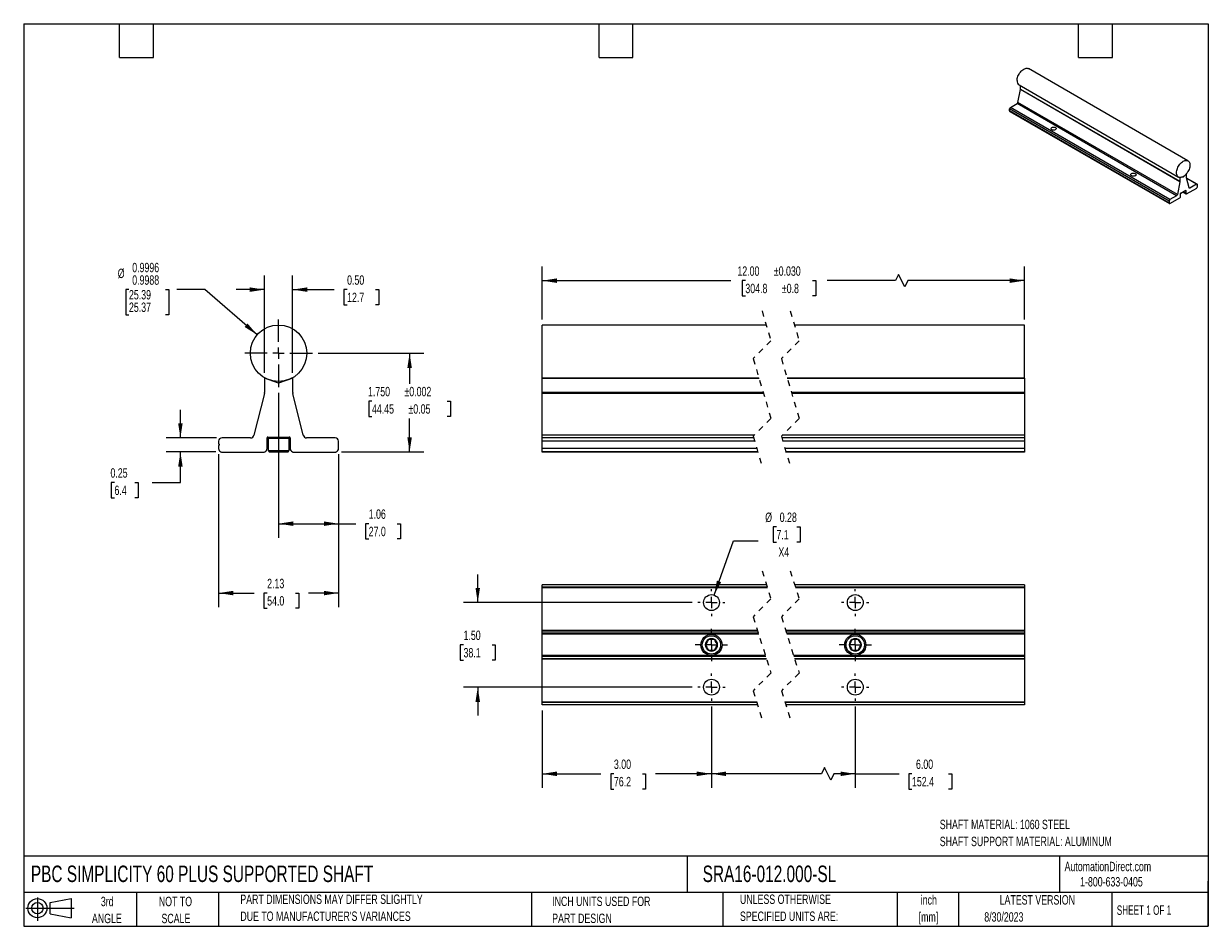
# Model space of a CAD drawing. Header units: inches. Extents: x 0.5 to 21.5, y 0.5 to 16.5.
import ezdxf

# ---------------------------------------------------------------- set-up
doc = ezdxf.new("R2010")
doc.units = ezdxf.units.IN
doc.header["$LTSCALE"] = 2
doc.header["$MEASUREMENT"] = 0
doc.linetypes.add('CENTERX2', pattern=[0.8, 0.5, -0.1, 0.1, -0.1])
doc.linetypes.add('HIDDEN', pattern=[0.075, 0.05, -0.025])
doc.layers.add('CENTER', color=40, linetype='CENTERX2')
doc.layers.add('SLD-DEFPOINTS', color=7, linetype='Continuous')
doc.layers.add('DIMENSIONS', color=140, linetype='Continuous', lineweight=25)
doc.layers.add('TEXT', color=140, linetype='Continuous', lineweight=25)
doc.styles.add('SLDTEXTSTYLE0', font='TXT', dxfattribs={"width": 0.7})
doc.styles.add('SLDTEXTSTYLE1', font='TXT', dxfattribs={"width": 0.65})
doc.dimstyles.new('SLDDIMSTYLE0', dxfattribs={"dimtxt": 0.169922, "dimasz": 0.26, "dimexe": 0, "dimexo": 0.0625, "dimgap": 0.04248, "dimtad": 0, "dimtih": 1, "dimtoh": 1, "dimrnd": 1e-09, "dimzin": 12, "dimdsep": 46, "dimtxsty": 'SLDTEXTSTYLE0', "dimsah": 1, "dimcen": 0.09, "dimadec": 0, "dimazin": 3, "dimtfac": 1, "dimtofl": 0, "dimtmove": 0, "dimatfit": 3, "dimfxl": 0, "dimfrac": 2, "dimtolj": 1, "dimtzin": 12, "dimarcsym": 0})
doc.dimstyles.new('SLDDIMSTYLE1', dxfattribs={"dimtxt": 0.169922, "dimasz": 0.26, "dimexe": 0, "dimexo": 0.0625, "dimgap": 0.04248, "dimtad": 0, "dimtih": 1, "dimtoh": 1, "dimdec": 3, "dimrnd": 1e-09, "dimzin": 4, "dimdsep": 46, "dimtxsty": 'SLDTEXTSTYLE0', "dimsah": 1, "dimcen": 0.09, "dimadec": 0, "dimazin": 1, "dimtol": 1, "dimtp": 0.002, "dimtm": 0.002, "dimtfac": 1, "dimtdec": 3, "dimtofl": 0, "dimtmove": 0, "dimatfit": 3, "dimfxl": 0, "dimfrac": 2, "dimtolj": 1, "dimarcsym": 0})
doc.dimstyles.new('SLDDIMSTYLE2', dxfattribs={"dimtxt": 0.169922, "dimasz": 0.26, "dimexe": 0, "dimexo": 0.0625, "dimgap": 0.04248, "dimtad": 0, "dimtih": 1, "dimtoh": 1, "dimrnd": 1e-09, "dimdsep": 46, "dimtxsty": 'SLDTEXTSTYLE0', "dimsah": 1, "dimcen": 0.09, "dimadec": 0, "dimazin": 2, "dimtfac": 1, "dimtmove": 0, "dimatfit": 0, "dimfxl": 0, "dimfrac": 2, "dimtolj": 1, "dimtzin": 12, "dimarcsym": 0})
doc.dimstyles.new('SLDDIMSTYLE3', dxfattribs={"dimtxt": 0.169922, "dimasz": 0.26, "dimexe": 0, "dimexo": 0.0625, "dimgap": 0.04248, "dimtad": 0, "dimtih": 1, "dimtoh": 1, "dimrnd": 1e-09, "dimzin": 0, "dimdsep": 46, "dimtxsty": 'SLDTEXTSTYLE0', "dimsah": 1, "dimcen": 0.09, "dimadec": 0, "dimazin": 0, "dimtfac": 1, "dimtmove": 0, "dimatfit": 0, "dimfxl": 0, "dimfrac": 2, "dimtolj": 1, "dimtzin": 12, "dimarcsym": 0})
doc.dimstyles.new('SLDDIMSTYLE4', dxfattribs={"dimtxt": 0.169922, "dimasz": 0.26, "dimexe": 0, "dimexo": 0.0625, "dimgap": 0.04248, "dimtad": 0, "dimtih": 1, "dimtoh": 1, "dimdec": 4, "dimrnd": 1e-09, "dimzin": 4, "dimdsep": 46, "dimtxsty": 'SLDTEXTSTYLE0', "dimsah": 1, "dimcen": 0, "dimadec": 0, "dimazin": 1, "dimlim": 1, "dimtp": -0.0004, "dimtm": 0.0012, "dimtfac": 1, "dimtdec": 4, "dimtofl": 0, "dimtmove": 0, "dimatfit": 3, "dimfxl": 0, "dimfrac": 2, "dimtolj": 1, "dimtzin": 12, "dimarcsym": 0})
doc.dimstyles.new('SLDDIMSTYLE5', dxfattribs={"dimtxt": 0.169922, "dimasz": 0.26, "dimexe": 0, "dimexo": 0.0625, "dimgap": 0.04248, "dimtad": 0, "dimtih": 1, "dimtoh": 1, "dimrnd": 1e-09, "dimzin": 4, "dimdsep": 46, "dimtxsty": 'SLDTEXTSTYLE0', "dimsah": 1, "dimcen": 0.09, "dimadec": 0, "dimazin": 1, "dimtol": 1, "dimtp": 0.03, "dimtm": 0.03, "dimtfac": 1, "dimtdec": 3, "dimtofl": 0, "dimtmove": 0, "dimatfit": 3, "dimfxl": 0, "dimfrac": 2, "dimtolj": 1, "dimarcsym": 0})
doc.dimstyles.new('SLDDIMSTYLE6', dxfattribs={"dimtxt": 0.169922, "dimasz": 0.26, "dimexe": 0, "dimexo": 0.0625, "dimgap": 0.04248, "dimtad": 0, "dimtih": 1, "dimtoh": 1, "dimrnd": 1e-09, "dimzin": 4, "dimdsep": 46, "dimtxsty": 'SLDTEXTSTYLE0', "dimsah": 1, "dimcen": 0.09, "dimadec": 0, "dimazin": 1, "dimtfac": 1, "dimtofl": 0, "dimtmove": 0, "dimatfit": 3, "dimfxl": 0, "dimfrac": 2, "dimtolj": 1, "dimtzin": 12, "dimarcsym": 0})
doc.dimstyles.new('SLDDIMSTYLE7', dxfattribs={"dimtxt": 0.169922, "dimasz": 0.26, "dimexe": 0, "dimexo": 0.0625, "dimgap": 0.04248, "dimtad": 0, "dimtih": 1, "dimtoh": 1, "dimrnd": 1e-09, "dimzin": 4, "dimdsep": 46, "dimtxsty": 'SLDTEXTSTYLE0', "dimsah": 1, "dimcen": 0.09, "dimadec": 0, "dimazin": 1, "dimtfac": 1, "dimtmove": 0, "dimatfit": 0, "dimfxl": 0, "dimfrac": 2, "dimtolj": 1, "dimtzin": 12, "dimarcsym": 0})
doc.dimstyles.new('SLDDIMSTYLE8', dxfattribs={"dimtxt": 0.169922, "dimasz": 0.26, "dimexe": 0, "dimexo": 0.0625, "dimgap": 0.04248, "dimtad": 0, "dimtih": 1, "dimtoh": 1, "dimrnd": 1e-09, "dimdsep": 46, "dimtxsty": 'SLDTEXTSTYLE0', "dimsah": 1, "dimcen": 0, "dimadec": 0, "dimazin": 2, "dimtfac": 1, "dimtofl": 0, "dimtmove": 0, "dimatfit": 3, "dimfxl": 0, "dimfrac": 2, "dimtolj": 1, "dimtzin": 12, "dimarcsym": 0})

# ---------------------------------------------------------------- blocks, each defined once
blk = doc.blocks.new('Block11')
at = {"color": 7, "linetype": 'Continuous', "lineweight": 18}
for p, q in [((0, 0.227), (0.856, 0.227)), ((0.204, 0.418), (0.204, 0)), ((0.431, 0.328), (0.801, 0.396)), ((0.431, 0.126), (0.431, 0.328)), ((0.801, 0.396), (0.801, 0.058)), ((0.431, 0.126), (0.801, 0.058))]:
    blk.add_line(p, q, dxfattribs=at)
for radius in [0.169, 0.101]:
    blk.add_circle((0.204, 0.227), radius, dxfattribs=at)
blk = doc.blocks.new('Block12')
at = {"layer": 'SLD-DEFPOINTS'}
blk.add_blockref('Block11', (0, 0), dxfattribs=at)
blk = doc.blocks.new('SW_NOTE_0')
at = {"layer": 'TEXT', "color": 0, "char_height": 0.16667, "attachment_point": 1, "style": 'SLDTEXTSTYLE0'}
for s, insert in [('SHAFT MATERIAL: 1060 STEEL', (0, 0.215)), ('SHAFT SUPPORT MATERIAL: ALUMINUM', (0, -0.086))]:
    blk.add_mtext(s, dxfattribs=dict(at, insert=insert))
blk = doc.blocks.new('SW_NOTE_0_1')
at = {"layer": 'TEXT', "color": 0, "char_height": 0.1667, "attachment_point": 2, "style": 'SLDTEXTSTYLE0'}
for s, insert in [('inch', (0.25, 0.215)), ('[mm]', (0.244, -0.086))]:
    blk.add_mtext(s, dxfattribs=dict(at, insert=insert))
blk = doc.blocks.new('SW_NOTE_0_2')
at = {"layer": 'TEXT', "color": 0, "char_height": 0.16667, "attachment_point": 1, "style": 'SLDTEXTSTYLE0'}
for s, insert in [('UNLESS OTHERWISE', (0, 0.215)), ('SPECIFIED UNITS ARE:', (0, -0.086))]:
    blk.add_mtext(s, dxfattribs=dict(at, insert=insert))
blk = doc.blocks.new('SW_NOTE_0_3')
at = {"layer": 'TEXT', "color": 0, "char_height": 0.16667, "attachment_point": 1, "style": 'SLDTEXTSTYLE0'}
for s, insert in [('PART DIMENSIONS MAY DIFFER SLIGHTLY', (0, 0.215)), ("DUE TO MANUFACTURER'S VARIANCES", (0, -0.086))]:
    blk.add_mtext(s, dxfattribs=dict(at, insert=insert))
blk = doc.blocks.new('SW_NOTE_0_4')
at = {"layer": 'TEXT', "color": 0, "char_height": 0.1667, "attachment_point": 2, "style": 'SLDTEXTSTYLE0'}
for s, insert in [('NOT TO', (0.414, 0.215)), ('SCALE', (0.422, -0.086))]:
    blk.add_mtext(s, dxfattribs=dict(at, insert=insert))
blk = doc.blocks.new('SW_NOTE_0_5')
at = {"layer": 'TEXT', "color": 0, "char_height": 0.1667, "attachment_point": 2, "style": 'SLDTEXTSTYLE0'}
for s, insert in [('3rd', (0.182, 0.215)), ('ANGLE', (0.175, -0.086))]:
    blk.add_mtext(s, dxfattribs=dict(at, insert=insert))
blk = doc.blocks.new('SW_NOTE_0_6')
at = {"layer": 'TEXT', "color": 0, "char_height": 0.16667, "attachment_point": 1, "style": 'SLDTEXTSTYLE0'}
for s, insert in [('INCH UNITS USED FOR', (0, 0.215)), ('PART DESIGN', (0, -0.086))]:
    blk.add_mtext(s, dxfattribs=dict(at, insert=insert))
blk = doc.blocks.new('_D')
at = {"layer": 'DIMENSIONS'}
for p, q in [((5.018, 9.958), (5.018, 7.387)), ((6.081, 8.868), (6.081, 7.387)), ((5.018, 7.637), (6.081, 7.637)), ((6.081, 7.637), (6.386, 7.637)), ((6.616, 7.637), (6.559, 7.637)), ((6.559, 7.637), (6.559, 7.367)), ((7.121, 7.637), (7.178, 7.637)), ((7.178, 7.637), (7.178, 7.367)), ((6.559, 7.367), (6.616, 7.367)), ((7.178, 7.367), (7.121, 7.367))]:
    blk.add_line(p, q, dxfattribs=at)
for points in [[(5.018, 7.637), (5.278, 7.597), (5.278, 7.677)], [(6.081, 7.637), (5.821, 7.677), (5.821, 7.597)]]:
    blk.add_solid(points, dxfattribs=at)
at = {"layer": 'DIMENSIONS', "char_height": 0.1667, "attachment_point": 1, "style": 'SLDTEXTSTYLE0'}
for s, insert in [('1.06', (6.616, 7.89)), ('27.0', (6.616, 7.582))]:
    blk.add_mtext(s, dxfattribs=dict(at, insert=insert))
blk = doc.blocks.new('_D_1')
at = {"layer": 'DIMENSIONS'}
for p, q in [((3.956, 8.868), (3.956, 6.157)), ((6.081, 8.868), (6.081, 6.157)), ((3.956, 6.407), (4.586, 6.407)), ((4.816, 6.407), (4.759, 6.407)), ((4.759, 6.407), (4.759, 6.137)), ((5.321, 6.407), (5.378, 6.407)), ((5.378, 6.407), (5.378, 6.137)), ((6.081, 6.407), (5.551, 6.407)), ((4.759, 6.137), (4.816, 6.137)), ((5.378, 6.137), (5.321, 6.137))]:
    blk.add_line(p, q, dxfattribs=at)
for points in [[(3.956, 6.407), (4.216, 6.367), (4.216, 6.447)], [(6.081, 6.407), (5.821, 6.447), (5.821, 6.367)]]:
    blk.add_solid(points, dxfattribs=at)
at = {"layer": 'DIMENSIONS', "char_height": 0.1667, "attachment_point": 1, "style": 'SLDTEXTSTYLE0'}
for s, insert in [('2.13', (4.816, 6.66)), ('54.0', (4.816, 6.352))]:
    blk.add_mtext(s, dxfattribs=dict(at, insert=insert))
blk = doc.blocks.new('_D_2')
at = {"layer": 'DIMENSIONS'}
for p, q in [((5.718, 10.658), (7.591, 10.658)), ((7.341, 10.658), (7.341, 10.117)), ((6.674, 9.809), (6.617, 9.809)), ((6.617, 9.809), (6.617, 9.539)), ((8.007, 9.809), (8.064, 9.809)), ((8.064, 9.809), (8.064, 9.539)), ((6.617, 9.539), (6.674, 9.539)), ((7.341, 8.908), (7.341, 9.501)), ((8.064, 9.539), (8.007, 9.539)), ((6.131, 8.908), (7.591, 8.908))]:
    blk.add_line(p, q, dxfattribs=at)
for points in [[(7.341, 10.658), (7.301, 10.398), (7.381, 10.398)], [(7.341, 8.908), (7.381, 9.168), (7.301, 9.168)]]:
    blk.add_solid(points, dxfattribs=at)
at = {"layer": 'DIMENSIONS', "char_height": 0.1667, "attachment_point": 1, "style": 'SLDTEXTSTYLE0'}
for s, insert in [('1.750', (6.604, 10.062)), ('±0.002', (7.25, 10.062)), ('44.45', (6.674, 9.754)), ('±0.05', (7.321, 9.754))]:
    blk.add_mtext(s, dxfattribs=dict(at, insert=insert))
blk = doc.blocks.new('_D_3')
at = {"layer": 'DIMENSIONS'}
for p, q in [((3.278, 9.158), (3.278, 9.658)), ((3.916, 9.158), (3.028, 9.158)), ((3.905, 8.908), (3.028, 8.908)), ((3.278, 8.367), (3.278, 8.908)), ((2.109, 8.367), (2.051, 8.367)), ((2.051, 8.367), (2.051, 8.097)), ((2.472, 8.367), (2.529, 8.367)), ((2.529, 8.367), (2.529, 8.097)), ((2.778, 8.367), (3.278, 8.367)), ((2.051, 8.097), (2.109, 8.097)), ((2.529, 8.097), (2.472, 8.097))]:
    blk.add_line(p, q, dxfattribs=at)
for points in [[(3.278, 9.158), (3.318, 9.418), (3.238, 9.418)], [(3.278, 8.908), (3.238, 8.648), (3.318, 8.648)]]:
    blk.add_solid(points, dxfattribs=at)
at = {"layer": 'DIMENSIONS', "char_height": 0.1667, "attachment_point": 1, "style": 'SLDTEXTSTYLE0'}
for s, insert in [('0.25', (2.038, 8.62)), ('6.4', (2.109, 8.312))]:
    blk.add_mtext(s, dxfattribs=dict(at, insert=insert))
blk = doc.blocks.new('_D_4')
at = {"layer": 'DIMENSIONS'}
for p, q in [((4.768, 10.313), (4.768, 12.036)), ((5.268, 10.313), (5.268, 12.036)), ((4.768, 11.786), (4.268, 11.786)), ((5.268, 11.786), (6.003, 11.786)), ((6.233, 11.786), (6.176, 11.786)), ((6.176, 11.786), (6.176, 11.516)), ((6.738, 11.786), (6.795, 11.786)), ((6.795, 11.786), (6.795, 11.516)), ((6.176, 11.516), (6.233, 11.516)), ((6.795, 11.516), (6.738, 11.516))]:
    blk.add_line(p, q, dxfattribs=at)
for points in [[(4.768, 11.786), (4.508, 11.826), (4.508, 11.746)], [(5.268, 11.786), (5.528, 11.746), (5.528, 11.826)]]:
    blk.add_solid(points, dxfattribs=at)
at = {"layer": 'DIMENSIONS', "char_height": 0.1667, "attachment_point": 1, "style": 'SLDTEXTSTYLE0'}
for s, insert in [('0.50', (6.233, 12.039)), ('12.7', (6.233, 11.731))]:
    blk.add_mtext(s, dxfattribs=dict(at, insert=insert))
blk = doc.blocks.new('_D_5')
at = {"layer": 'DIMENSIONS'}
for p, q in [((2.366, 11.786), (2.309, 11.786)), ((2.309, 11.786), (2.309, 11.342)), ((3.013, 11.786), (3.07, 11.786)), ((3.07, 11.786), (3.07, 11.342)), ((3.712, 11.786), (3.212, 11.786)), ((4.64, 10.984), (3.712, 11.786)), ((2.309, 11.342), (2.366, 11.342)), ((3.07, 11.342), (3.013, 11.342))]:
    blk.add_line(p, q, dxfattribs=at)
blk.add_solid([(4.64, 10.984), (4.469, 11.185), (4.417, 11.124)], dxfattribs=at)
at = {"layer": 'DIMENSIONS', "char_height": 0.1667, "attachment_point": 1, "style": 'SLDTEXTSTYLE0'}
for s, insert in [('0.9996', (2.424, 12.261)), ('%%c', (2.167, 12.158)), ('0.9988', (2.424, 12.039)), ('25.39', (2.366, 11.779)), ('25.37', (2.366, 11.557))]:
    blk.add_mtext(s, dxfattribs=dict(at, insert=insert))
blk = doc.blocks.new('SW_CENTERMARKSYMBOL_0')
at = {"layer": 'CENTER', "color": 0}
for p, q in [((0, 0.2), (0, 0.6)), ((-0.2, 0), (-0.6, 0)), ((0, 0), (-0.1, 0)), ((0, 0), (0, 0.1)), ((0, 0), (0, -0.1)), ((0, 0), (0.1, 0)), ((0.2, 0), (0.6, 0)), ((0, -0.2), (0, -0.6))]:
    blk.add_line(p, q, dxfattribs=at)
blk = doc.blocks.new('_D_6')
at = {"layer": 'DIMENSIONS'}
for p, q in [((9.692, 11.258), (9.692, 12.195)), ((18.241, 11.258), (18.241, 12.195)), ((16.01, 12.056), (15.954, 11.945)), ((16.121, 11.834), (16.01, 12.056)), ((9.692, 11.945), (13.036, 11.945)), ((13.293, 11.945), (13.236, 11.945)), ((13.236, 11.945), (13.236, 11.675)), ((14.485, 11.945), (14.542, 11.945)), ((14.542, 11.945), (14.542, 11.675)), ((15.954, 11.945), (14.743, 11.945)), ((16.176, 11.945), (16.121, 11.834)), ((18.241, 11.945), (16.176, 11.945)), ((13.236, 11.675), (13.293, 11.675)), ((14.542, 11.675), (14.485, 11.675))]:
    blk.add_line(p, q, dxfattribs=at)
for points in [[(9.692, 11.945), (9.952, 11.905), (9.952, 11.985)], [(18.241, 11.945), (17.981, 11.985), (17.981, 11.905)]]:
    blk.add_solid(points, dxfattribs=at)
at = {"layer": 'DIMENSIONS', "char_height": 0.1667, "attachment_point": 1, "style": 'SLDTEXTSTYLE0'}
for s, insert in [('12.00', (13.152, 12.198)), ('±0.030', (13.798, 12.198)), ('304.8', (13.293, 11.89)), ('±0.8', (13.94, 11.89))]:
    blk.add_mtext(s, dxfattribs=dict(at, insert=insert))
blk = doc.blocks.new('_D_7')
at = {"layer": 'DIMENSIONS'}
for p, q in [((9.692, 4.326), (9.692, 2.953)), ((12.692, 4.398), (12.692, 2.953)), ((9.692, 3.203), (10.733, 3.203)), ((10.963, 3.203), (10.906, 3.203)), ((10.906, 3.203), (10.906, 2.933)), ((11.468, 3.203), (11.525, 3.203)), ((11.525, 3.203), (11.525, 2.933)), ((12.692, 3.203), (11.698, 3.203)), ((10.906, 2.933), (10.963, 2.933)), ((11.525, 2.933), (11.468, 2.933))]:
    blk.add_line(p, q, dxfattribs=at)
for points in [[(9.692, 3.203), (9.952, 3.163), (9.952, 3.243)], [(12.692, 3.203), (12.432, 3.243), (12.432, 3.163)]]:
    blk.add_solid(points, dxfattribs=at)
at = {"layer": 'DIMENSIONS', "char_height": 0.1667, "attachment_point": 1, "style": 'SLDTEXTSTYLE0'}
for s, insert in [('3.00', (10.963, 3.456)), ('76.2', (10.963, 3.148))]:
    blk.add_mtext(s, dxfattribs=dict(at, insert=insert))
blk = doc.blocks.new('_D_8')
at = {"layer": 'DIMENSIONS'}
for p, q in [((12.692, 4.398), (12.692, 2.953)), ((15.241, 4.398), (15.241, 2.953)), ((14.64, 3.203), (12.692, 3.203)), ((14.695, 3.314), (14.64, 3.203)), ((14.806, 3.092), (14.695, 3.314)), ((14.862, 3.203), (14.806, 3.092)), ((15.241, 3.203), (14.862, 3.203)), ((15.241, 3.203), (16.017, 3.203)), ((16.247, 3.203), (16.19, 3.203)), ((16.19, 3.203), (16.19, 2.933)), ((16.894, 3.203), (16.951, 3.203)), ((16.951, 3.203), (16.951, 2.933)), ((16.19, 2.933), (16.247, 2.933)), ((16.951, 2.933), (16.894, 2.933))]:
    blk.add_line(p, q, dxfattribs=at)
for points in [[(12.692, 3.203), (12.952, 3.163), (12.952, 3.243)], [(15.241, 3.203), (14.981, 3.243), (14.981, 3.163)]]:
    blk.add_solid(points, dxfattribs=at)
at = {"layer": 'DIMENSIONS', "char_height": 0.1667, "attachment_point": 1, "style": 'SLDTEXTSTYLE0'}
for s, insert in [('6.00', (16.318, 3.456)), ('152.4', (16.247, 3.148))]:
    blk.add_mtext(s, dxfattribs=dict(at, insert=insert))
blk = doc.blocks.new('_D_9')
at = {"layer": 'DIMENSIONS'}
for p, q in [((8.549, 6.239), (8.549, 6.739)), ((12.352, 6.239), (8.299, 6.239)), ((8.297, 5.489), (8.24, 5.489)), ((8.24, 5.489), (8.24, 5.219)), ((8.802, 5.489), (8.859, 5.489)), ((8.859, 5.489), (8.859, 5.219)), ((8.24, 5.219), (8.297, 5.219)), ((8.859, 5.219), (8.802, 5.219)), ((12.352, 4.739), (8.299, 4.739)), ((8.549, 4.739), (8.549, 4.239))]:
    blk.add_line(p, q, dxfattribs=at)
for points in [[(8.549, 6.239), (8.589, 6.499), (8.509, 6.499)], [(8.549, 4.739), (8.509, 4.479), (8.589, 4.479)]]:
    blk.add_solid(points, dxfattribs=at)
at = {"layer": 'DIMENSIONS', "char_height": 0.1667, "attachment_point": 1, "style": 'SLDTEXTSTYLE0'}
for s, insert in [('1.50', (8.297, 5.742)), ('38.1', (8.297, 5.433))]:
    blk.add_mtext(s, dxfattribs=dict(at, insert=insert))
blk = doc.blocks.new('_D_10')
at = {"layer": 'DIMENSIONS'}
for p, q in [((13.844, 7.581), (13.787, 7.581)), ((13.787, 7.581), (13.787, 7.311)), ((14.208, 7.581), (14.265, 7.581)), ((14.265, 7.581), (14.265, 7.311)), ((12.739, 6.371), (13.083, 7.334)), ((13.083, 7.334), (13.52, 7.334)), ((13.787, 7.311), (13.844, 7.311)), ((14.265, 7.311), (14.208, 7.311))]:
    blk.add_line(p, q, dxfattribs=at)
blk.add_solid([(12.739, 6.371), (12.864, 6.602), (12.789, 6.629)], dxfattribs=at)
at = {"layer": 'DIMENSIONS', "char_height": 0.1667, "attachment_point": 1, "style": 'SLDTEXTSTYLE0'}
for s, insert in [('%%c', (13.645, 7.834)), ('0.28', (13.902, 7.834)), ('7.1', (13.844, 7.526)), ('X4', (13.879, 7.217))]:
    blk.add_mtext(s, dxfattribs=dict(at, insert=insert))
blk = doc.blocks.new('SW_CENTERMARKSYMBOL_1')
at = {"layer": 'CENTER', "color": 0}
for p, q in [((0, 0.2), (0, 0.287)), ((-0.2, 0), (-0.288, 0)), ((0, 0), (-0.1, 0)), ((0, 0), (0, 0.1)), ((0, 0), (0, -0.1)), ((0, 0), (0.1, 0)), ((0.2, 0), (0.287, 0)), ((0, -0.2), (0, -0.288))]:
    blk.add_line(p, q, dxfattribs=at)
blk = doc.blocks.new('SW_CENTERMARKSYMBOL_2')
at = {"layer": 'CENTER', "color": 0}
for p, q in [((0, 0.2), (0, 0.287)), ((-0.2, 0), (-0.288, 0)), ((0, 0), (-0.1, 0)), ((0, 0), (0, 0.1)), ((0, 0), (0, -0.1)), ((0, 0), (0.1, 0)), ((0.2, 0), (0.287, 0)), ((0, -0.2), (0, -0.288))]:
    blk.add_line(p, q, dxfattribs=at)
blk = doc.blocks.new('SW_CENTERMARKSYMBOL_3')
at = {"layer": 'CENTER', "color": 0}
for p, q in [((0, 0.2), (0, 0.241)), ((-0.2, 0), (-0.241, 0)), ((0, 0), (-0.1, 0)), ((0, 0), (0, 0.1)), ((0, 0), (0, -0.1)), ((0, 0), (0.1, 0)), ((0.2, 0), (0.241, 0)), ((0, -0.2), (0, -0.241))]:
    blk.add_line(p, q, dxfattribs=at)
blk = doc.blocks.new('SW_CENTERMARKSYMBOL_4')
at = {"layer": 'CENTER', "color": 0}
for p, q in [((0, 0.2), (0, 0.24)), ((-0.2, 0), (-0.241, 0)), ((0, 0), (-0.1, 0)), ((0, 0), (0, 0.1)), ((0, 0), (0, -0.1)), ((0, 0), (0.1, 0)), ((0.2, 0), (0.24, 0)), ((0, -0.2), (0, -0.241))]:
    blk.add_line(p, q, dxfattribs=at)
blk = doc.blocks.new('SW_CENTERMARKSYMBOL_5')
at = {"layer": 'CENTER', "color": 0}
for p, q in [((0, 0.2), (0, 0.241)), ((-0.2, 0), (-0.241, 0)), ((0, 0), (-0.1, 0)), ((0, 0), (0, 0.1)), ((0, 0), (0, -0.1)), ((0, 0), (0.1, 0)), ((0.2, 0), (0.241, 0)), ((0, -0.2), (0, -0.241))]:
    blk.add_line(p, q, dxfattribs=at)
blk = doc.blocks.new('SW_CENTERMARKSYMBOL_6')
at = {"layer": 'CENTER', "color": 0}
for p, q in [((0, 0.2), (0, 0.24)), ((-0.2, 0), (-0.241, 0)), ((0, 0), (-0.1, 0)), ((0, 0), (0, 0.1)), ((0, 0), (0, -0.1)), ((0, 0), (0.1, 0)), ((0.2, 0), (0.24, 0)), ((0, -0.2), (0, -0.241))]:
    blk.add_line(p, q, dxfattribs=at)

msp = doc.modelspace()

# ---------------------------------------------------------------- linework, layer by layer
for p, q in [((21.13923, 14.06998), (18.3108, 15.7028)), ((18.12452, 15.10365), (18.16811, 15.33069)), ((18.14415, 15.41411), (20.97257, 13.7813)), ((20.99654, 13.69788), (18.16811, 15.33069)), ((18.16855, 15.33506), (18.16855, 15.40003)), ((20.99697, 13.70224), (18.16855, 15.33506)), ((20.80547, 13.35646), (17.97704, 14.98928)), ((17.97704, 14.9539), (17.97704, 14.98928)), ((20.80547, 13.32108), (17.97704, 14.9539)), ((17.98118, 14.94474), (20.80961, 13.31192)), ((17.99118, 15.01378), (18.11023, 15.0825)), ((20.81961, 13.38096), (17.99118, 15.01378)), ((20.93865, 13.44968), (18.11023, 15.0825)), ((20.95295, 13.47083), (18.12452, 15.10365)), ((20.99654, 13.69788), (20.95295, 13.47083)), ((20.99697, 13.77068), (20.98984, 13.7748)), ((20.99701, 13.77157), (20.99215, 13.77438)), ((20.99697, 13.77068), (20.99697, 13.70224)), ((21.0559, 13.78081), (20.99701, 13.77157)), ((21.0559, 13.78081), (21.04808, 13.78533)), ((21.11479, 13.83956), (21.0559, 13.78081)), ((21.11479, 13.83956), (21.11358, 13.84026)), ((21.11483, 13.77028), (21.11483, 13.83872)), ((21.15885, 13.5897), (21.11526, 13.76641)), ((21.30219, 13.65477), (21.11634, 13.76206)), ((21.29219, 13.65378), (21.11828, 13.75417)), ((21.29219, 13.65378), (21.17315, 13.58505)), ((20.93865, 13.44968), (20.81961, 13.38096)), ((21.00758, 13.43776), (21.00758, 13.48947)), ((21.01112, 13.4956), (21.10068, 13.5473)), ((21.05003, 13.51806), (21.10836, 13.48439)), ((21.10422, 13.49355), (21.05589, 13.52145)), ((21.10422, 13.54526), (21.10068, 13.5473)), ((21.10422, 13.54526), (21.10422, 13.49355)), ((21.11352, 13.48357), (21.11587, 13.48394)), ((21.11587, 13.48394), (21.29469, 13.58717)), ((21.17315, 13.58505), (21.15781, 13.5939)), ((21.29469, 13.58717), (21.29703, 13.58951)), ((21.30398, 13.63111), (21.30633, 13.63404)), ((21.30398, 13.62609), (21.30398, 13.63111)), ((21.30633, 13.62588), (21.30398, 13.62724)), ((21.30633, 13.62588), (21.30398, 13.62609)), ((21.30633, 13.63404), (21.30633, 13.64561)), ((21.30633, 13.61023), (21.30633, 13.62588)), ((20.80547, 13.35646), (20.80547, 13.32108)), ((20.81477, 13.31111), (20.81712, 13.31148)), ((20.81712, 13.31148), (20.99593, 13.4147)), ((20.99593, 13.4147), (20.99828, 13.41704)), ((13.66345, 11.15768), (9.69215, 11.15768)), ((9.69215, 10.65768), (9.69215, 11.15768)), ((18.24142, 11.15768), (14.16345, 11.15768)), ((18.24142, 10.65768), (18.24142, 11.15768)), ((9.69215, 10.21653), (9.69215, 10.65768)), ((18.24142, 10.21653), (18.24142, 10.65768)), ((4.76841, 10.21335), (4.76841, 9.9619)), ((5.01841, 10.12559), (4.76856, 10.21653)), ((4.89341, 10.17356), (4.89341, 10.17109)), ((5.26825, 10.21653), (5.01841, 10.12559)), ((5.14341, 10.17109), (5.14341, 10.17356)), ((5.26841, 9.9619), (5.26841, 10.21335)), ((13.53455, 10.21653), (9.69215, 10.21653)), ((9.69215, 10.21335), (9.69215, 10.21653)), ((13.53549, 10.21335), (9.69215, 10.21335)), ((9.69215, 9.9619), (9.69215, 10.21335)), ((18.24142, 10.21653), (14.03455, 10.21653)), ((18.24142, 10.21335), (14.03549, 10.21335)), ((18.24142, 10.21653), (18.24142, 10.21335)), ((18.24142, 10.21335), (18.24142, 9.9619)), ((4.76655, 9.94678), (4.58162, 9.20506)), ((5.45519, 9.20506), (5.27026, 9.94678)), ((13.6102, 9.9619), (9.69215, 9.9619)), ((9.69215, 9.94678), (9.69215, 9.9619)), ((13.61469, 9.94678), (9.69215, 9.94678)), ((9.69215, 9.20506), (9.69215, 9.94678)), ((18.24142, 9.9619), (14.1102, 9.9619)), ((18.24142, 9.94678), (14.11469, 9.94678)), ((18.24142, 9.9619), (18.24142, 9.94678)), ((18.24142, 9.94678), (18.24142, 9.20506)), ((3.95591, 9.09768), (3.95591, 9.05518)), ((3.95591, 9.05518), (3.96591, 9.04941)), ((3.96591, 9.03096), (3.95591, 9.02518)), ((3.96591, 9.04941), (3.96591, 9.03096)), ((4.52097, 9.15768), (4.01591, 9.15768)), ((4.81341, 8.96768), (4.81341, 9.15768)), ((4.82841, 9.17268), (5.20841, 9.17268)), ((4.84341, 9.15768), (4.83091, 9.14518)), ((4.83091, 9.14518), (4.83091, 8.93268)), ((5.20591, 9.14518), (4.83091, 9.14518)), ((4.84341, 9.15768), (5.19341, 9.15768)), ((4.89341, 9.17268), (4.89341, 9.15768)), ((5.14341, 9.15768), (5.14341, 9.17268)), ((5.20591, 9.14518), (5.19341, 9.15768)), ((5.20591, 8.93268), (5.20591, 9.14518)), ((5.22341, 9.15768), (5.22341, 8.96768)), ((6.02091, 9.15768), (5.51584, 9.15768)), ((6.08091, 8.96768), (6.08091, 9.09768)), ((13.44905, 9.20506), (9.69215, 9.20506)), ((9.69215, 9.15768), (9.69215, 9.20506)), ((9.69215, 9.09768), (9.69215, 9.15768)), ((13.44061, 9.15768), (9.69215, 9.15768)), ((13.45844, 9.09768), (9.69215, 9.09768)), ((9.69215, 8.96768), (9.69215, 9.09768)), ((18.24142, 9.15768), (13.94061, 9.15768)), ((18.24142, 9.20506), (13.94905, 9.20506)), ((18.24142, 9.09768), (13.95844, 9.09768)), ((18.24142, 9.20506), (18.24142, 9.15768)), ((18.24142, 9.15768), (18.24142, 9.09768)), ((18.24142, 9.09768), (18.24142, 8.96768)), ((3.95591, 9.02518), (3.95591, 8.96768)), ((3.99538, 8.9113), (4.00533, 8.90768)), ((4.00533, 8.90768), (4.76398, 8.90768)), ((4.76398, 8.90768), (4.77393, 8.9113)), ((4.83091, 8.93268), (4.85591, 8.90768)), ((4.83091, 8.93268), (5.20591, 8.93268)), ((5.18091, 8.90768), (4.85591, 8.90768)), ((5.18091, 8.90768), (5.20591, 8.93268)), ((5.26288, 8.9113), (5.27283, 8.90768)), ((5.27283, 8.90768), (6.03148, 8.90768)), ((6.03148, 8.90768), (6.04143, 8.9113)), ((13.49706, 8.96768), (9.69215, 8.96768)), ((9.69215, 8.9113), (9.69215, 8.96768)), ((13.51381, 8.9113), (9.69215, 8.9113)), ((9.69215, 8.90768), (9.69215, 8.9113)), ((13.51489, 8.90768), (9.69215, 8.90768)), ((18.24142, 8.96768), (13.99706, 8.96768)), ((18.24142, 8.9113), (14.01381, 8.9113)), ((18.24142, 8.90768), (14.01489, 8.90768)), ((18.24142, 8.96768), (18.24142, 8.9113)), ((18.24142, 8.9113), (18.24142, 8.90768)), ((13.6681, 6.55102), (9.69215, 6.55102)), ((9.69215, 6.51154), (9.69215, 6.55102)), ((13.68057, 6.51154), (9.69215, 6.51154)), ((9.69215, 6.5016), (9.69215, 6.51154)), ((18.24142, 6.55102), (14.1681, 6.55102)), ((18.24142, 6.51154), (14.18057, 6.51154)), ((18.24142, 6.55102), (18.24142, 6.51154)), ((18.24142, 6.51154), (18.24142, 6.5016)), ((13.68371, 6.5016), (9.69215, 6.5016)), ((9.69215, 5.74294), (9.69215, 6.5016)), ((18.24142, 6.5016), (14.18371, 6.5016)), ((18.24142, 6.5016), (18.24142, 5.74294)), ((13.50884, 5.74294), (9.69215, 5.74294)), ((9.69215, 5.733), (9.69215, 5.74294)), ((13.51198, 5.733), (9.69215, 5.733)), ((9.69215, 5.69352), (9.69215, 5.733)), ((13.52444, 5.69352), (9.69215, 5.69352)), ((9.69215, 5.67852), (9.69215, 5.69352)), ((13.52918, 5.67852), (9.69215, 5.67852)), ((9.69215, 5.29852), (9.69215, 5.67852)), ((18.24142, 5.74294), (14.00884, 5.74294)), ((18.24142, 5.733), (14.01198, 5.733)), ((18.24142, 5.69352), (14.02444, 5.69352)), ((18.24142, 5.67852), (14.02918, 5.67852)), ((18.24142, 5.74294), (18.24142, 5.733)), ((18.24142, 5.733), (18.24142, 5.69352)), ((18.24142, 5.69352), (18.24142, 5.67852)), ((18.24142, 5.67852), (18.24142, 5.29852)), ((12.74643, 5.58252), (12.63788, 5.58252)), ((15.2957, 5.58252), (15.18715, 5.58252)), ((13.64916, 5.29852), (9.69215, 5.29852)), ((9.69215, 5.28352), (9.69215, 5.29852)), ((13.6539, 5.28352), (9.69215, 5.28352)), ((9.69215, 5.24404), (9.69215, 5.28352)), ((12.63788, 5.39452), (12.74643, 5.39452)), ((18.24142, 5.29852), (14.14916, 5.29852)), ((18.24142, 5.28352), (14.1539, 5.28352)), ((15.18715, 5.39452), (15.2957, 5.39452)), ((18.24142, 5.29852), (18.24142, 5.28352)), ((18.24142, 5.28352), (18.24142, 5.24404)), ((13.66636, 5.24404), (9.69215, 5.24404)), ((9.69215, 5.2341), (9.69215, 5.24404)), ((13.6695, 5.2341), (9.69215, 5.2341)), ((9.69215, 4.47544), (9.69215, 5.2341)), ((18.24142, 5.24404), (14.16636, 5.24404)), ((18.24142, 5.2341), (14.1695, 5.2341)), ((18.24142, 5.24404), (18.24142, 5.2341)), ((18.24142, 5.2341), (18.24142, 4.47544)), ((13.49463, 4.47544), (9.69215, 4.47544)), ((9.69215, 4.4655), (9.69215, 4.47544)), ((13.49777, 4.4655), (9.69215, 4.4655)), ((9.69215, 4.42602), (9.69215, 4.4655)), ((13.51024, 4.42602), (9.69215, 4.42602)), ((18.24142, 4.47544), (13.99463, 4.47544)), ((18.24142, 4.4655), (13.99777, 4.4655)), ((18.24142, 4.42602), (14.01024, 4.42602)), ((18.24142, 4.47544), (18.24142, 4.4655)), ((18.24142, 4.4655), (18.24142, 4.42602))]:
    msp.add_line(p, q)
at = {"color": 7, "linetype": 'HIDDEN', "lineweight": 18}
for p, q in [((13.58917, 11.40768), (13.74665, 10.87766)), ((14.08917, 11.40768), (14.24665, 10.87766)), ((13.74665, 10.87766), (13.43169, 10.5627)), ((14.24665, 10.87766), (13.93169, 10.5627)), ((13.43169, 10.5627), (13.74665, 9.50266)), ((13.93169, 10.5627), (14.24665, 9.50266)), ((13.74665, 9.50266), (13.43169, 9.1877)), ((14.24665, 9.50266), (13.93169, 9.1877)), ((13.43169, 9.1877), (13.58917, 8.65768)), ((13.93169, 9.1877), (14.08917, 8.65768)), ((13.58917, 6.80102), (13.74665, 6.30225)), ((14.08917, 6.80102), (14.24665, 6.30225)), ((13.74665, 6.30225), (13.43169, 5.98729)), ((14.24665, 6.30225), (13.93169, 5.98729)), ((13.43169, 5.98729), (13.74665, 4.98975)), ((13.93169, 5.98729), (14.24665, 4.98975)), ((13.74665, 4.98975), (13.43169, 4.67479)), ((14.24665, 4.98975), (13.93169, 4.67479)), ((13.43169, 4.67479), (13.58917, 4.17602)), ((13.93169, 4.67479), (14.08917, 4.17602))]:
    msp.add_line(p, q, dxfattribs=at)
at = {"flags": 128}
for points in [[(18.10962, 15.49042), (18.11063, 15.50877), (18.11364, 15.52796), (18.11859, 15.54768), (18.12541, 15.56758), (18.13398, 15.58733), (18.14414, 15.60658), (18.15573, 15.62501), (18.16855, 15.6423), (18.18237, 15.65815), (18.19697, 15.6723), (18.21209, 15.6845), (18.22747, 15.69454), (18.24286, 15.70226), (18.25798, 15.70752), (18.27257, 15.71022), (18.2864, 15.71033), (18.29922, 15.70784), (18.3108, 15.7028)], [(18.79092, 14.65905), (18.79811, 14.65369), (18.80278, 14.64747), (18.80461, 14.64078), (18.80351, 14.63403), (18.79953, 14.62765), (18.79293, 14.62205), (18.78413, 14.61757), (18.77367, 14.61449), (18.76221, 14.61301), (18.75048, 14.61323), (18.7392, 14.61512), (18.7291, 14.61857), (18.7208, 14.62336), (18.71482, 14.62919), (18.71155, 14.6357), (18.71118, 14.64247), (18.71374, 14.64909), (18.71907, 14.65513), (18.72683, 14.66021), (18.73654, 14.66402), (18.74759, 14.66631), (18.75927, 14.66695), (18.77087, 14.66589), (18.78164, 14.6632), (18.79092, 14.65905)], [(20.93805, 13.8576), (20.93906, 13.87595), (20.94206, 13.89515), (20.94702, 13.91486), (20.95384, 13.93476), (20.9624, 13.95451), (20.97257, 13.97376), (20.98416, 13.99219), (20.99697, 14.00948), (21.0108, 14.02533), (21.0254, 14.03948), (21.04052, 14.05168), (21.0559, 14.06173), (21.07128, 14.06944), (21.0864, 14.0747), (21.101, 14.0774), (21.11483, 14.07751), (21.12764, 14.07502), (21.13923, 14.06998), (21.1494, 14.06246), (21.15796, 14.0526), (21.16478, 14.04057), (21.16974, 14.02658), (21.17274, 14.01085), (21.17375, 13.99367), (21.17274, 13.97533), (21.16974, 13.95613), (21.16478, 13.93641), (21.15796, 13.91651), (21.1494, 13.89677), (21.13923, 13.87752), (21.12764, 13.85909), (21.11483, 13.8418), (21.101, 13.82594), (21.0864, 13.81179), (21.07128, 13.79959), (21.0559, 13.78955), (21.04052, 13.78183), (21.0254, 13.77658), (21.0108, 13.77387), (20.99697, 13.77376), (20.98416, 13.77625), (20.97257, 13.7813), (20.9624, 13.78882), (20.95384, 13.79867), (20.94702, 13.8107), (20.94206, 13.8247), (20.93906, 13.84042), (20.93805, 13.8576)], [(20.20513, 13.84264), (20.21233, 13.83728), (20.21699, 13.83106), (20.21883, 13.82437), (20.21772, 13.81762), (20.21375, 13.81125), (20.20715, 13.80564), (20.19834, 13.80116), (20.18788, 13.79808), (20.17642, 13.7966), (20.16469, 13.79682), (20.15342, 13.79871), (20.14331, 13.80216), (20.13501, 13.80695), (20.12904, 13.81278), (20.12576, 13.81929), (20.12539, 13.82607), (20.12795, 13.83268), (20.13328, 13.83872), (20.14105, 13.8438), (20.15075, 13.84761), (20.1618, 13.84991), (20.17349, 13.85054), (20.18508, 13.84948), (20.19586, 13.84679), (20.20513, 13.84264)], [(21.10422, 13.49355), (21.10438, 13.49116), (21.10487, 13.48901), (21.10568, 13.48717), (21.10678, 13.48566), (21.10815, 13.48452), (21.10975, 13.48379), (21.11156, 13.48347), (21.11352, 13.48357)], [(21.17315, 13.58505), (21.17071, 13.58388), (21.16835, 13.58321), (21.16612, 13.58306), (21.16408, 13.58342), (21.16228, 13.5843), (21.16079, 13.58567), (21.15964, 13.58748), (21.15885, 13.5897)], [(20.80547, 13.32108), (20.80563, 13.31869), (20.80612, 13.31655), (20.80693, 13.3147), (20.80802, 13.31319), (20.80939, 13.31206), (20.811, 13.31132), (20.81281, 13.311), (20.81477, 13.31111)], [(12.63788, 5.58252), (12.61416, 5.54142), (12.59664, 5.51109), (12.58361, 5.48852)], [(12.58361, 5.48852), (12.60734, 5.44742), (12.62485, 5.41709), (12.63788, 5.39452)], [(12.8007, 5.48852), (12.77697, 5.52961), (12.75946, 5.55995), (12.74643, 5.58252)], [(12.74643, 5.39452), (12.77015, 5.43561), (12.78767, 5.46595), (12.8007, 5.48852)], [(15.18715, 5.58252), (15.16343, 5.54142), (15.14591, 5.51109), (15.13288, 5.48852)], [(15.13288, 5.48852), (15.15661, 5.44742), (15.17412, 5.41709), (15.18715, 5.39452)], [(15.34997, 5.48852), (15.32624, 5.52961), (15.30873, 5.55995), (15.2957, 5.58252)], [(15.2957, 5.39452), (15.31942, 5.43561), (15.33694, 5.46595), (15.34997, 5.48852)]]:
    msp.add_lwpolyline(points, dxfattribs=at)
for centre, radius in [((5.01841, 10.65768), 0.5), ((12.69215, 6.23852), 0.1405), ((15.24142, 6.23852), 0.1405), ((12.69215, 5.48852), 0.1875), ((15.24142, 5.48852), 0.1875), ((12.69216, 5.48852), 0.1625), ((15.24142, 5.48852), 0.1625), ((12.69215, 4.73852), 0.1405), ((15.24142, 4.73852), 0.1405)]:
    msp.add_circle(centre, radius)
for centre, radius, start, end in [((18.19347, 15.48239), 0.08423, 174.529344, 234.158476), ((18.14529, 15.33518), 0.02326, 348.864171, 359.694272), ((17.98684, 14.95282), 0.00986, 173.705878, 234.981942), ((18.00774, 14.98788), 0.03074, 122.605478, 177.394522), ((18.09248, 15.1099), 0.03265, 302.934301, 348.955413), ((20.97372, 13.70237), 0.02326, 348.864171, 359.694272), ((21.00779, 13.77067), 0.01081, 175.238191, 179.943091), ((21.10551, 13.83873), 0.00932, 359.933943, 5.130508), ((21.131, 13.77015), 0.01617, 179.560294, 193.365798), ((21.29771, 13.64701), 0.00873, 350.785963, 129.203285), ((20.9209, 13.47709), 0.03265, 302.934301, 348.955413), ((21.01526, 13.48912), 0.00768, 122.605478, 177.394522), ((21.10206, 13.54561), 0.00218, 350.785963, 129.203285), ((21.2751, 13.6118), 0.03127, 314.51925, 357.106913), ((20.83617, 13.35507), 0.03074, 122.605478, 177.394522), ((20.97635, 13.43934), 0.03127, 314.51925, 357.106913), ((4.80041, 10.21335), 0.032, 174.298343, 180), ((5.23641, 10.21335), 0.032, 0, 5.701657), ((4.70591, 9.9619), 0.0625, 346, 0), ((5.33091, 9.9619), 0.0625, 180, 194), ((4.01591, 9.09768), 0.06, 90, 180), ((4.52097, 9.22018), 0.0625, 270, 346), ((4.82841, 9.15768), 0.015, 90, 180), ((5.20841, 9.15768), 0.015, 0, 90), ((5.51584, 9.22018), 0.0625, 194, 270), ((6.02091, 9.09768), 0.06, 0, 90), ((4.01591, 8.96768), 0.06, 180, 250), ((4.75341, 8.96768), 0.06, 290, 0), ((5.28341, 8.96768), 0.06, 180, 250), ((6.02091, 8.96768), 0.06, 290, 0), ((12.69216, 5.48852), 0.10854, 120.000195, 179.999981), ((12.69216, 5.48852), 0.10854, 180.000019, 239.999805), ((12.69215, 5.48852), 0.10854, 60.000054, 119.999946), ((12.69215, 5.48852), 0.10854, 0.000019, 59.999805), ((12.69215, 5.48852), 0.10854, 300.000195, 359.999981), ((15.24143, 5.48852), 0.10854, 120.000195, 179.999981), ((15.24143, 5.48852), 0.10854, 180.000019, 239.999805), ((15.24142, 5.48852), 0.10854, 60.000054, 119.999946), ((15.24142, 5.48852), 0.10854, 0.000019, 59.999805), ((15.24142, 5.48852), 0.10854, 300.000195, 359.999981), ((12.69215, 5.48852), 0.10854, 240.000054, 299.999946), ((15.24142, 5.48852), 0.10854, 240.000054, 299.999946)]:
    msp.add_arc(centre, radius, start, end)
at = {"layer": 'TEXT'}
for p, q in [((0.5, 16.5), (21.5, 16.5)), ((0.5, 16.5), (0.5, 0.5)), ((2.2, 15.9), (2.2, 16.5)), ((2.8, 15.9), (2.8, 16.5)), ((10.7, 15.9), (10.7, 16.5)), ((11.3, 15.9), (11.3, 16.5)), ((19.2, 15.9), (19.2, 16.5)), ((19.8, 15.9), (19.8, 16.5)), ((21.5, 16.5), (21.5, 0.5)), ((2.2, 15.9), (2.8, 15.9)), ((10.7, 15.9), (11.3, 15.9)), ((19.2, 15.9), (19.8, 15.9)), ((21.5, 1.74221), (0.5, 1.74221)), ((12.26448, 1.74221), (12.26448, 1.1)), ((18.8642, 1.74221), (18.8642, 1.1)), ((21.5, 0.5), (21.5, 1.3)), ((21.5, 1.1), (0.5, 1.1)), ((2.5, 1.1), (2.5, 0.5)), ((3.95367, 1.1), (3.95367, 0.5)), ((9.49972, 1.1), (9.49972, 0.5)), ((12.89608, 1.1), (12.89608, 0.5)), ((15.98617, 1.1), (15.98617, 0.5)), ((17.07182, 1.1), (17.07182, 0.5)), ((19.79124, 1.1), (19.79124, 0.5)), ((0.5, 0.5), (21.5, 0.5))]:
    msp.add_line(p, q, dxfattribs=at)

# ---------------------------------------------------------------- block references
at = {"layer": 'CENTER'}
for name, p in [('SW_CENTERMARKSYMBOL_0', (5.01841, 10.65768)), ('SW_CENTERMARKSYMBOL_4', (12.69215, 6.23852)), ('SW_CENTERMARKSYMBOL_6', (15.24142, 6.23852)), ('SW_CENTERMARKSYMBOL_1', (12.69215, 5.48852)), ('SW_CENTERMARKSYMBOL_2', (15.24142, 5.48852)), ('SW_CENTERMARKSYMBOL_3', (12.69215, 4.73852)), ('SW_CENTERMARKSYMBOL_5', (15.24142, 4.73852))]:
    msp.add_blockref(name, p, dxfattribs=at)
at = {"layer": 'SLD-DEFPOINTS'}
msp.add_blockref('Block12', (0.53842, 0.59479), dxfattribs=at)
at = {"layer": 'TEXT'}
for name, p in [('SW_NOTE_0', (16.73949, 2.17401)), ('SW_NOTE_0_3', (4.3401, 0.84816)), ('SW_NOTE_0_2', (13.19747, 0.84816)), ('SW_NOTE_0_1', (16.2952, 0.83652)), ('SW_NOTE_0_5', (1.799, 0.80851)), ('SW_NOTE_0_4', (2.77616, 0.80851)), ('SW_NOTE_0_6', (9.86848, 0.81093))]:
    msp.add_blockref(name, p, dxfattribs=at)

# ---------------------------------------------------------------- texts
for s, insert, char_height, attachment_point, style in [('PBC SIMPLICITY 60 PLUS SUPPORTED SHAFT', (0.62722, 1.57626), 0.2916667, 1, 'SLDTEXTSTYLE0'), ('SRA16-012.000-SL', (12.53604, 1.57626), 0.2916667, 1, 'SLDTEXTSTYLE0'), ('AutomationDirect.com', (18.95236, 1.64382), 0.1666667, 1, 'SLDTEXTSTYLE0'), ('1-800-633-0405', (19.22768, 1.37299), 0.1666667, 1, 'SLDTEXTSTYLE0'), ('LATEST VERSION', (18.46867, 1.05228), 0.1666667, 2, 'SLDTEXTSTYLE0'), ('SHEET 1 OF 1', (19.87727, 0.8702), 0.1666667, 1, 'SLDTEXTSTYLE1'), ('8/30/2023', (17.52857, 0.74909), 0.166667, 1, 'SLDTEXTSTYLE0')]:
    msp.add_mtext(s, dxfattribs=dict(at, insert=insert, char_height=char_height, attachment_point=attachment_point, style=style))

# ---------------------------------------------------------------- dimensions: what is measured, and where the dimension line sits
at = {"layer": 'DIMENSIONS'}
dim = msp.add_diameter_dim_2p(p1=(5.39684, 10.3309), p2=(4.63997, 10.98447), dimstyle='SLDDIMSTYLE4', dxfattribs=at)
dim.commit()
dim.dimension.update_dxf_attribs({"geometry": '_D_5', "text_midpoint": (2.6895, 11.78613), "dimtype": 163})
for base, p1, p2, text, dimstyle, picture, middle in [((9.69215, 11.94508), (18.24142, 11.15768), (9.69215, 11.15768), '12.00MAX', 'SLDDIMSTYLE5', '_D_6', (13.88929, 11.94508)), ((15.24142, 3.20298), (12.69215, 4.49802), (15.24142, 4.49802), '6.00', 'SLDDIMSTYLE6', '_D_8', (16.57059, 3.20298))]:
    dim = msp.add_linear_dim(base=base, p1=p1, p2=p2, text=text, dimstyle=dimstyle, dxfattribs=at)
    dim.commit()
    dim.dimension.update_dxf_attribs({"geometry": picture, "text_midpoint": middle, "dimtype": 160})
for base, p1, p2, dimstyle, picture, middle in [((5.26841, 11.78613), (4.76841, 10.21335), (5.26841, 10.21335), 'SLDDIMSTYLE3', '_D_4', (6.48557, 11.78613)), ((5.01841, 7.63701), (6.08091, 8.96768), (5.01841, 10.05768), 'SLDDIMSTYLE0', '_D', (6.86831, 7.63701)), ((3.9559050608, 6.4068076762), (6.0809050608, 8.9676831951), (3.9559050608, 8.9676831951), 'SLDDIMSTYLE0', '_D_1', (5.0686212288, 6.4068076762))]:
    dim = msp.add_linear_dim(base=base, p1=p1, p2=p2, dimstyle=dimstyle, dxfattribs=at)
    dim.commit()
    dim.dimension.update_dxf_attribs({"geometry": picture, "text_midpoint": middle, "dimtype": 160})
for base, p1, p2, angle, dimstyle, picture, middle in [((7.34075, 10.65768), (6.03148, 8.90768), (5.61841, 10.65768), 90, 'SLDDIMSTYLE1', '_D_2', (7.34075, 9.80918)), ((3.27834, 9.15768), (4.00533, 8.90768), (4.01591, 9.15768), 90, 'SLDDIMSTYLE2', '_D_3', (3.27834, 8.36678)), ((8.54904, 4.73852), (12.45165, 6.23852), (12.45165, 4.73852), 90, 'SLDDIMSTYLE7', '_D_9', (8.54904, 5.48863)), ((12.69215, 3.20298), (9.69215, 4.42602), (12.69215, 4.49802), 0, 'SLDDIMSTYLE6', '_D_7', (11.21563, 3.20298))]:
    dim = msp.add_linear_dim(base=base, p1=p1, p2=p2, angle=angle, dimstyle=dimstyle, dxfattribs=at)
    dim.commit()
    dim.dimension.update_dxf_attribs({"geometry": picture, "text_midpoint": middle, "dimtype": 160})
dim = msp.add_diameter_dim_2p(p1=(12.64496, 6.10618), p2=(12.73935, 6.37085), text='<>\\PX4', dimstyle='SLDDIMSTYLE8', dxfattribs=at)
dim.commit()
dim.dimension.update_dxf_attribs({"geometry": '_D_10', "text_midpoint": (14.02612, 7.44577), "dimtype": 163})

doc.saveas('drawing.dxf')
